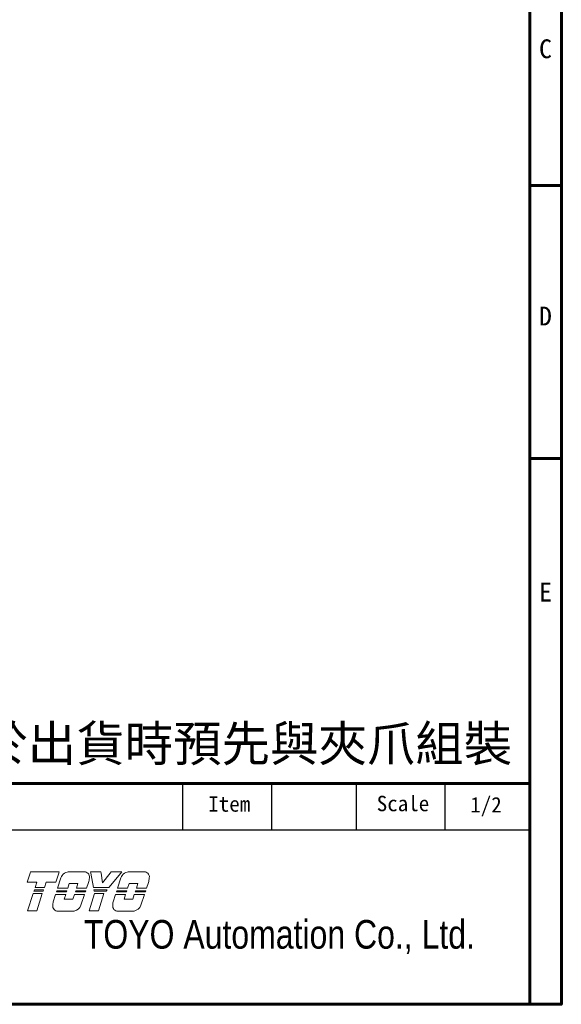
# Model space of a CAD drawing. Header units: inches. Extents: x 0 to 5655, y -2263 to 1330.
# Tile 215 of 231: x 5025 to 5116, y -295 to -128. Entities that reach past the tile are written whole.
import ezdxf
from ezdxf.enums import TextEntityAlignment as Align

# ---------------------------------------------------------------- set-up
doc = ezdxf.new("R2010")
doc.units = ezdxf.units.IN
doc.header["$MEASUREMENT"] = 0
doc.linetypes.add('SLD-實線', pattern=[0])
doc.layers.add('AM_0', color=7, linetype='Continuous', lineweight=30)
doc.layers.add('可見 (ISO)', color=7, linetype='Continuous', lineweight=25)
doc.layers.add('BORDER', color=7, linetype='Continuous')
doc.layers.add('圖框', color=7, linetype='SLD-實線')
doc.styles.add('SEACAD_arial_ttf', font='arial.ttf', dxfattribs={"height": 0.2})
doc.styles.get("Standard").update_dxf_attribs({"font": 'arial.ttf'})
doc.styles.add('標題欄', font='txt')

# ---------------------------------------------------------------- blocks, each defined once
blk = doc.blocks.new('A4-英文圖框-橫式')
at = {"layer": 'BORDER', "color": 123, "linetype": 'Continuous', "lineweight": 60, "ltscale": 25.4}
for p, q in [((2549.79, 183.5), (2549.79, -95.06)), ((2549.79, 43.16), (2555.09, 43.16)), ((2549.79, -2.91), (2555.09, -2.91)), ((2151.7, -57.78), (2549.79, -57.78))]:
    blk.add_line(p, q, dxfattribs=at)
at = {"layer": 'BORDER', "color": 60, "linetype": 'Continuous', "ltscale": 25.4}
for p, q in [((2491.17, -65.63), (2491.17, -57.78)), ((2506.17, -65.63), (2506.17, -57.78)), ((2520.48, -65.63), (2520.48, -57.78)), ((2535.48, -65.63), (2535.48, -57.78)), ((2151.7, -65.63), (2549.79, -65.63)), ((2364.21, -95.06), (2549.79, -95.06))]:
    blk.add_line(p, q, dxfattribs=at)
at = {"layer": 'BORDER', "color": 123, "linetype": 'Continuous', "lineweight": 60, "ltscale": 25.4}
blk.add_lwpolyline([(2151.7, 188.79), (2555.09, 188.79), (2555.09, -95.06), (2151.7, -95.06)], close=True, dxfattribs=at)
at = {"layer": '可見 (ISO)', "lineweight": 5}
for p, q in [((2464.86, -74.45), (2465.34, -72.94)), ((2465.42, -72.7), (2465.34, -72.94)), ((2465.42, -72.7), (2470.26, -72.7)), ((2470.18, -72.94), (2469.69, -74.45)), ((2470.18, -72.94), (2470.26, -72.7)), ((2471.8, -72.7), (2474.55, -72.7)), ((2475.55, -72.7), (2475.59, -72.94)), ((2475.55, -72.7), (2477.31, -72.7)), ((2476.04, -75.35), (2475.59, -72.94)), ((2477.34, -72.94), (2477.31, -72.7)), ((2477.34, -72.94), (2477.59, -74.57)), ((2477.59, -74.57), (2478.86, -72.94)), ((2480.66, -72.94), (2478.67, -75.35)), ((2479.05, -72.7), (2478.86, -72.94)), ((2479.05, -72.7), (2480.86, -72.7)), ((2480.66, -72.94), (2480.86, -72.7)), ((2481.92, -72.7), (2484.68, -72.7)), ((2466.49, -74.45), (2464.86, -74.45)), ((2466.2, -75.35), (2466.49, -74.45)), ((2468.06, -74.45), (2467.77, -75.35)), ((2469.69, -74.45), (2468.06, -74.45)), ((2469.97, -75.48), (2470.53, -73.73)), ((2471.95, -74.66), (2471.69, -75.48)), ((2473.43, -74.66), (2471.95, -74.66)), ((2473.17, -75.48), (2473.43, -74.66)), ((2475.2, -74.5), (2474.89, -75.48)), ((2480.09, -75.48), (2480.65, -73.73)), ((2482.08, -74.66), (2481.81, -75.48)), ((2483.55, -74.66), (2482.08, -74.66)), ((2483.29, -75.48), (2483.55, -74.66)), ((2485.33, -74.5), (2485.01, -75.48)), ((2464.9, -79.28), (2465.84, -76.38)), ((2465.84, -76.38), (2467.4, -76.38)), ((2465.99, -75.96), (2466.06, -75.75)), ((2467.55, -75.96), (2465.99, -75.96)), ((2466.06, -75.75), (2467.62, -75.75)), ((2467.77, -75.35), (2466.2, -75.35)), ((2467.4, -76.38), (2466.47, -79.28)), ((2467.62, -75.75), (2467.55, -75.96)), ((2469.79, -76.08), (2469.86, -75.88)), ((2471.49, -76.08), (2469.79, -76.08)), ((2469.86, -75.88), (2471.56, -75.88)), ((2471.69, -75.48), (2469.97, -75.48)), ((2471.56, -75.88), (2471.49, -76.08)), ((2472.99, -76.08), (2473.06, -75.88)), ((2474.69, -76.08), (2472.99, -76.08)), ((2473.06, -75.88), (2474.76, -75.88)), ((2474.89, -75.48), (2473.17, -75.48)), ((2474.76, -75.88), (2474.69, -76.08)), ((2475.3, -79.28), (2476.23, -76.38)), ((2478.67, -75.35), (2476.04, -75.35)), ((2476.16, -75.96), (2476.12, -75.75)), ((2476.12, -75.75), (2478.35, -75.75)), ((2478.18, -75.96), (2476.16, -75.96)), ((2476.23, -76.38), (2477.8, -76.38)), ((2477.8, -76.38), (2476.87, -79.28)), ((2478.35, -75.75), (2478.18, -75.96)), ((2479.92, -76.08), (2479.98, -75.88)), ((2481.61, -76.08), (2479.92, -76.08)), ((2479.98, -75.88), (2481.68, -75.88)), ((2481.81, -75.48), (2480.09, -75.48)), ((2481.68, -75.88), (2481.61, -76.08)), ((2483.11, -76.08), (2483.18, -75.88)), ((2484.81, -76.08), (2483.11, -76.08)), ((2483.18, -75.88), (2484.88, -75.88)), ((2485.01, -75.48), (2483.29, -75.48)), ((2484.88, -75.88), (2484.81, -76.08)), ((2469.25, -77.77), (2469.66, -76.5)), ((2469.66, -76.5), (2471.36, -76.5)), ((2471.36, -76.5), (2471.09, -77.31)), ((2471.09, -77.31), (2472.57, -77.31)), ((2472.57, -77.31), (2472.83, -76.5)), ((2472.83, -76.5), (2474.53, -76.5)), ((2474.53, -76.5), (2473.94, -78.35)), ((2479.37, -77.77), (2479.78, -76.5)), ((2479.78, -76.5), (2481.48, -76.5)), ((2481.48, -76.5), (2481.22, -77.31)), ((2481.22, -77.31), (2482.69, -77.31)), ((2482.69, -77.31), (2482.95, -76.5)), ((2482.95, -76.5), (2484.65, -76.5)), ((2484.65, -76.5), (2484.06, -78.35)), ((2466.47, -79.28), (2464.9, -79.28)), ((2472.78, -79.33), (2470.03, -79.33)), ((2476.87, -79.28), (2475.3, -79.28)), ((2482.91, -79.33), (2480.15, -79.33))]:
    blk.add_line(p, q, dxfattribs=at)
for centre, radius, start, end in [((2471.99, -74.24), 1.55, 123.3001, 160.8894), ((2474.52, -73.55), 0.85, 349.7215, 45.5037), ((2482.12, -74.24), 1.55, 123.3001, 160.8894), ((2484.64, -73.55), 0.85, 349.7215, 45.5037), ((2469.75, -73.08), 5.64, 345.4024, 353.6243), ((2479.87, -73.08), 5.64, 345.4024, 353.6243), ((2474.81, -78.7), 5.64, 170.4732, 176.6243), ((2484.93, -78.7), 5.64, 170.4732, 176.6243), ((2470.02, -78.48), 0.85, 172.7215, 270.3361), ((2472.48, -77.8), 1.55, 281.1769, 339.4117), ((2480.15, -78.48), 0.85, 172.7215, 270.3361), ((2482.61, -77.8), 1.55, 281.1769, 339.4117)]:
    blk.add_arc(centre, radius, start, end, dxfattribs=at)
for points, knots in [([(2471.14, -72.94), (2471.22, -72.89), (2471.31, -72.84), (2471.53, -72.75), (2471.66, -72.72), (2471.8, -72.7)], [0.7632588, 0.7632588, 0.7632588, 0.7632588, 0.8183582, 0.8183582, 0.8969132, 0.8969132, 0.8969132, 0.8969132]), ([(2475.11, -72.94), (2475.04, -72.87), (2474.94, -72.81), (2474.75, -72.73), (2474.65, -72.71), (2474.55, -72.7)], [0.3846511, 0.3846511, 0.3846511, 0.3846511, 0.4469665, 0.4469665, 0.5029651, 0.5029651, 0.5029651, 0.5029651]), ([(2481.26, -72.94), (2481.34, -72.89), (2481.43, -72.84), (2481.65, -72.75), (2481.79, -72.72), (2481.92, -72.7)], [0.7632591, 0.7632591, 0.7632591, 0.7632591, 0.8183584, 0.8183584, 0.8969135, 0.8969135, 0.8969135, 0.8969135]), ([(2485.23, -72.94), (2485.16, -72.87), (2485.06, -72.81), (2484.87, -72.73), (2484.77, -72.71), (2484.68, -72.7)], [0.3846512, 0.3846512, 0.3846512, 0.3846512, 0.4469719, 0.4469719, 0.5029651, 0.5029651, 0.5029651, 0.5029651])]:
    blk.add_open_spline(points, degree=3, knots=knots, dxfattribs=at)
at = {"color": 3, "style": '標題欄'}
for s, p in [('C', (2551.33, 64.66)), ('D', (2551.33, 19.54)), ('E', (2551.33, -27.06))]:
    blk.add_text(s, height=3.18, dxfattribs=at).set_placement(p)
at = {"color": 60, "style": '標題欄'}
for s, p in [('C', (2551.33, 64.66)), ('D', (2551.33, 19.54)), ('E', (2551.33, -27.06))]:
    blk.add_text(s, height=3.18, dxfattribs=at).set_placement(p)
at = {"layer": 'BORDER', "color": 7, "linetype": 'Continuous', "ltscale": 25.4, "style": 'SEACAD_arial_ttf', "width": 0.8}
blk.add_text('TOYO Automation Co., Ltd.', height=4.8353, dxfattribs=at).set_placement((2474.42, -80.83), align=Align.TOP_LEFT)
at = {"layer": '圖框', "style": '標題欄'}
for s, p in [('Scale', (2523.91, -59.86)), ('Item', (2495.44, -59.94))]:
    blk.add_text(s, height=2.605, dxfattribs=at).set_placement(p, align=Align.TOP_LEFT)

msp = doc.modelspace()

# ---------------------------------------------------------------- block references
msp.add_blockref('A4-英文圖框-橫式', (2561.395, -199.497))

# ---------------------------------------------------------------- texts
at = {"layer": 'AM_0', "insert": (5108.186, -254.281), "char_height": 6, "attachment_point": 9}
msp.add_mtext_dynamic_manual_height_columns('{\\fPMingLiU|b0|i0|c136|p18;選配板金}/{\\fPMingLiU|b0|i0|c136|p18;中繼線}/{\\fPMingLiU|b0|i0|c136|p18;束線帶請於出貨時預先與夾爪組裝}', width=218.23164, gutter_width=1, heights=[0], dxfattribs=at)
at = {"layer": '圖框', "style": '標題欄'}
msp.add_text('1/2', height=2.6053, dxfattribs=at).set_placement((5101.096, -259.565), align=Align.TOP_LEFT)

doc.saveas('drawing.dxf')
